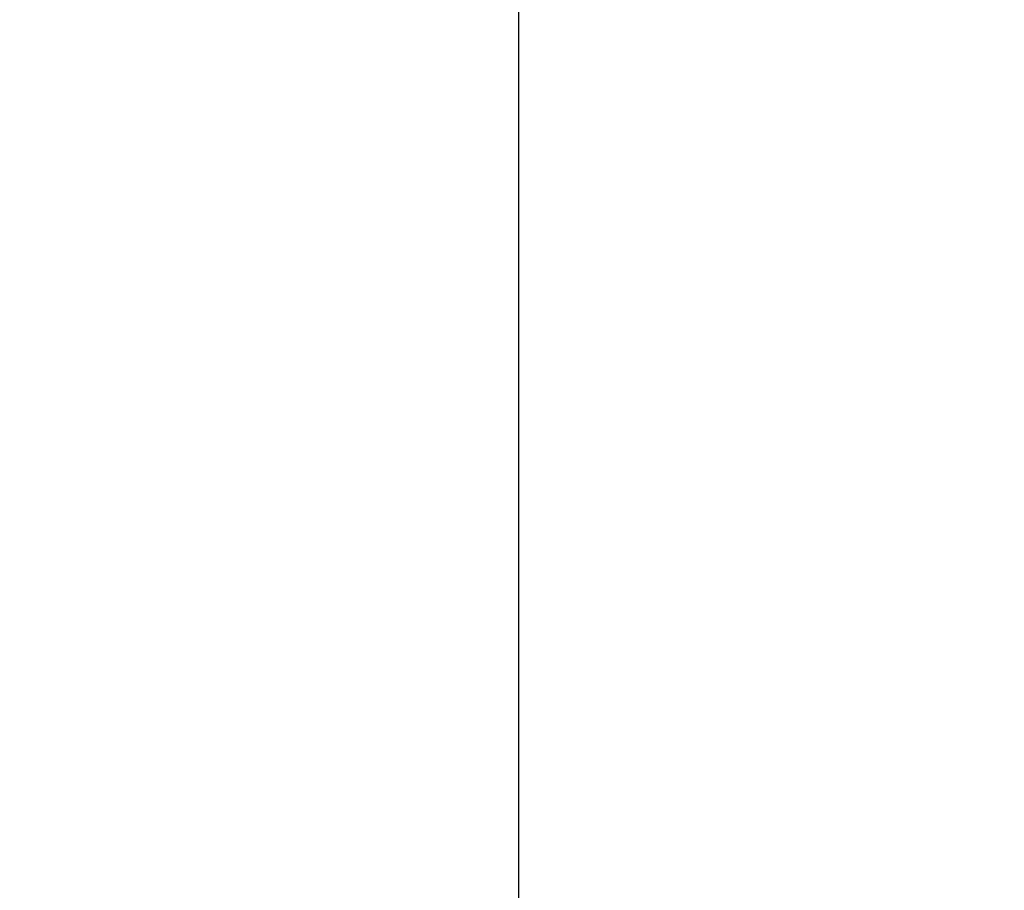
# Model space of a CAD drawing. Header units: inches. Extents: x 0 to 283, y 0 to 183.
# Tile 117 of 256: x 35.85 to 42.33, y 97.4 to 103.12. Entities that reach past the tile are written whole.
import ezdxf

# ---------------------------------------------------------------- set-up
doc = ezdxf.new("R2010")
doc.units = ezdxf.units.IN
doc.header["$LTSCALE"] = 15.583333
doc.header["$MEASUREMENT"] = 0
doc.layers.get('0').update_dxf_attribs({"linetype": 'CONTINUOUS'})
doc.layers.add('DIMENSIONS', color=7, linetype='CONTINUOUS')
doc.styles.get("Standard").update_dxf_attribs({"font": 'arial.ttf'})
doc.dimstyles.new('DIMSTYLE_1', dxfattribs={"dimtxt": 1.25, "dimasz": 1.666667, "dimexe": 0.09, "dimexo": 0.07, "dimgap": 0.0375, "dimtad": 0, "dimtih": 1, "dimtoh": 1, "dimzin": 4, "dimdsep": 46, "dimtxsty": 'Standard', "dimblk": '_FILLED', "dimblk1": '_FILLED', "dimblk2": '_FILLED', "dimcen": 0.09, "dimadec": 3, "dimazin": 1, "dimtfac": 1, "dimtdec": 3, "dimtofl": 0, "dimtmove": 0, "dimatfit": 3, "dimldrblk": '_FILLED', "dimfxl": 0, "dimtolj": 1, "dimtzin": 4, "dimarcsym": 0})

# ---------------------------------------------------------------- blocks, each defined once
blk = doc.blocks.new('_FILLED')
at = {"color": 0, "linetype": 'ByBlock'}
blk.add_solid([(0, 0), (-1, 0.2), (-1, -0.2)], dxfattribs=at)
blk = doc.blocks.new('*D8')
at = {"layer": 'DIMENSIONS', "color": 2, "linetype": 'Continuous'}
for p, q in [((35.9244, 124.822), (40.6378, 124.822)), ((39.1378, 124.822), (39.1378, 90.9661)), ((39.1378, 53.322), (39.1378, 86.5911)), ((35.9244, 53.322), (40.6378, 53.322))]:
    blk.add_line(p, q, dxfattribs=at)
at = {"layer": 'DIMENSIONS', "color": 2, "linetype": 'Continuous', "xscale": 1.6666666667, "yscale": 1.6666666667, "zscale": 1.6666666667}
for p, rotation in [((39.1378, 124.822), 90), ((39.1378, 53.322), 270)]:
    blk.add_blockref('_FILLED', p, dxfattribs=dict(at, rotation=rotation))
at = {"layer": 'DIMENSIONS', "color": 2, "linetype": 'Continuous', "insert": (39.1378, 90.3411), "char_height": 1.25, "width": 6.394052, "attachment_point": 2, "line_spacing_factor": 0.9}
blk.add_mtext('71.50\\PDOORS', dxfattribs=at)

msp = doc.modelspace()

# ---------------------------------------------------------------- dimensions: what is measured, and where the dimension line sits
at = {"layer": 'DIMENSIONS', "color": 2, "linetype": 'Continuous'}
dim = msp.add_linear_dim(base=(39.1378, 53.322), p1=(35.8544, 124.822), p2=(35.8544, 53.322), angle=270, text='<>\\PDOORS', dimstyle='DIMSTYLE_1', dxfattribs=at)
dim.commit()
dim.dimension.update_dxf_attribs({"geometry": '*D8', "text_midpoint": (39.1378, 88.7786), "dimtype": 160})

doc.saveas('drawing.dxf')
